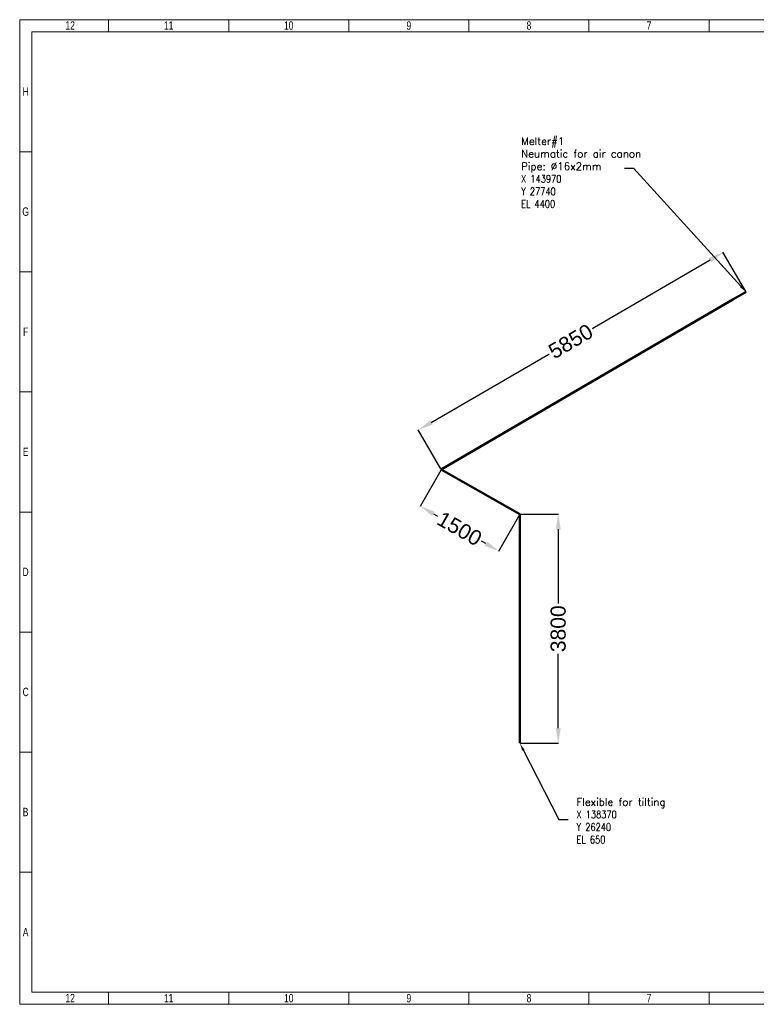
# Model space of a CAD drawing. Header units: millimetres. Extents: x 0 to 22870, y 0 to 16336.
# Tile 1 of 14: x 0 to 12219, y 0 to 16336. Entities that reach past the tile are written whole.
import ezdxf
from ezdxf import colors
from ezdxf.entities.mleader import LeaderData, LeaderLine
from ezdxf.math import Vec2, Vec3

# ---------------------------------------------------------------- set-up
doc = ezdxf.new("R2010")
doc.units = ezdxf.units.MM
doc.header["$LTSCALE"] = 0.25
doc.layers.add('Annotation', color=7, linetype='Continuous')
doc.layers.add('Dimension', color=1, linetype='Continuous')
doc.layers.add('Pipe Small Bore', color=30, linetype='Continuous', lineweight=50)
doc.styles.add('AdskIsoMetric', font='romans.shx')
doc.styles.add('SLDTEXTSTYLE3', font='TXT', dxfattribs={"width": 0.75})
doc.styles.get("Standard").update_dxf_attribs({"font": 'arial.ttf'})
doc.dimstyles.new('AdskIsoMetric', dxfattribs={"dimtxt": 2.5, "dimasz": 2.5, "dimexe": 1, "dimexo": 2, "dimgap": 0.8, "dimtad": 1, "dimdec": 0, "dimrnd": 1, "dimzin": 0, "dimdsep": 46, "dimtxsty": 'AdskIsoMetric', "dimcen": 0, "dimclrt": 7, "dimadec": 0, "dimazin": 0, "dimtfac": 1, "dimtdec": 0, "dimtmove": 1, "dimatfit": 3, "dimfxl": 1, "dimtfill": 1, "dimfrac": 2, "dimtolj": 1, "dimtzin": 0, "dimarcsym": 0})

# ---------------------------------------------------------------- blocks, each defined once
blk = doc.blocks.new('cajetin')
at = {"color": 7, "linetype": 'Continuous', "lineweight": 18}
for p, q in [((0, 0), (0, 615)), ((0, 615), (861, 615)), ((55.5, 607.5), (55.5, 615)), ((130.5, 607.5), (130.5, 615)), ((205.5, 607.5), (205.5, 615)), ((280.5, 607.5), (280.5, 615)), ((355.5, 607.5), (355.5, 615)), ((430.5, 607.5), (430.5, 615)), ((7.5, 7.5), (7.5, 607.5)), ((7.5, 607.5), (853.5, 607.5)), ((430.5, 607.5), (430.5, 607.5)), ((7.5, 532.5), (0, 532.5)), ((7.5, 457.5), (0, 457.5)), ((7.5, 382.5), (0, 382.5)), ((7.5, 307.5), (0, 307.5)), ((7.5, 307.5), (7.5, 307.5)), ((7.5, 232.5), (0, 232.5)), ((7.5, 157.5), (0, 157.5)), ((7.5, 82.5), (0, 82.5)), ((853.5, 7.5), (7.5, 7.5)), ((55.5, 7.5), (55.5, 0)), ((130.5, 7.5), (130.5, 0)), ((205.5, 7.5), (205.5, 0)), ((280.5, 7.5), (280.5, 0)), ((355.5, 7.5), (355.5, 0)), ((430.5, 7.5), (430.5, 7.5)), ((430.5, 7.5), (430.5, 0)), ((861, 0), (0, 0))]:
    blk.add_line(p, q, dxfattribs=at)
at = {"color": 7, "linetype": 'Continuous', "lineweight": 0, "char_height": 5.25, "attachment_point": 2, "style": 'SLDTEXTSTYLE3'}
for s, insert in [('12', (31.51, 613.99)), ('11', (93.01, 613.99)), ('10', (168.01, 613.99)), ('9', (243.01, 613.99)), ('8', (318.01, 613.99)), ('7', (393.01, 613.99)), ('H', (3.75, 572.74)), ('G', (3.68, 497.74)), ('F', (3.71, 422.74)), ('E', (3.74, 347.74)), ('D', (3.68, 272.74)), ('C', (3.73, 197.74)), ('B', (3.69, 122.74)), ('A', (3.7, 47.74)), ('12', (31.51, 6.49)), ('11', (93.01, 6.49)), ('10', (168.01, 6.49)), ('9', (243.01, 6.49)), ('8', (318.01, 6.49)), ('7', (393.01, 6.49))]:
    blk.add_mtext(s, dxfattribs=dict(at, insert=insert))
blk = doc.blocks.new('*D36')
at = {"layer": 'Defpoints', "color": 0}
for p in [(11668, 12473), (12048, 11820), (6993, 8875)]:
    blk.add_point(p, dxfattribs=at)
at = {"layer": 'Dimension', "color": 0, "lineweight": -2}
for p, q in [((12043, 11828), (11665, 12477)), ((11452, 12347), (9466, 11190)), ((6828, 9654), (8814, 10811)), ((6988, 8883), (6610, 9532))]:
    blk.add_line(p, q, dxfattribs=at)
at = {"layer": 'Dimension', "color": 0}
for points in [[(11472, 12311), (11431, 12383), (11668, 12473)], [(6807, 9690), (6849, 9618), (6612, 9528)]]:
    blk.add_solid(points, dxfattribs=at)
at = {"layer": 'Dimension', "color": 7, "insert": (9140, 11000), "char_height": 250, "attachment_point": 5, "rotation": 30.2239, "bg_fill": 3, "box_fill_scale": 1.1, "bg_fill_color": 257, "bg_fill_transparency": 0}
blk.add_mtext('\\A1;5850', dxfattribs=at)
blk = doc.blocks.new('*D53')
at = {"layer": 'Defpoints', "color": 0}
for p in [(6994, 8874), (8297, 8131), (7948, 7519)]:
    blk.add_point(p, dxfattribs=at)
at = {"layer": 'Dimension', "color": 0, "lineweight": -2}
for p, q in [((6989, 8865), (6642, 8259)), ((6862, 8139), (6979, 8072)), ((8292, 8122), (7945, 7515)), ((7731, 7643), (7613, 7710))]:
    blk.add_line(p, q, dxfattribs=at)
at = {"layer": 'Dimension', "color": 0}
for points in [[(6883, 8175), (6841, 8103), (6645, 8263)], [(7710, 7607), (7751, 7680), (7948, 7519)]]:
    blk.add_solid(points, dxfattribs=at)
at = {"layer": 'Dimension', "color": 7, "insert": (7296, 7891), "char_height": 250, "attachment_point": 5, "rotation": 330.2866, "bg_fill": 3, "box_fill_scale": 1.1, "bg_fill_color": 257, "bg_fill_transparency": 0}
blk.add_mtext('\\A1;1500', dxfattribs=at)
blk = doc.blocks.new('*D54')
at = {"layer": 'Defpoints', "color": 0}
for p in [(8297, 8131), (8297, 4331), (8933, 4331)]:
    blk.add_point(p, dxfattribs=at)
at = {"layer": 'Dimension', "color": 0, "lineweight": -2}
for p, q in [((8307, 8131), (8938, 8131)), ((8933, 7881), (8933, 6607)), ((8933, 4581), (8933, 5854)), ((8307, 4331), (8938, 4331))]:
    blk.add_line(p, q, dxfattribs=at)
at = {"layer": 'Dimension', "color": 0}
for points in [[(8975, 7881), (8892, 7881), (8933, 8131)], [(8892, 4581), (8975, 4581), (8933, 4331)]]:
    blk.add_solid(points, dxfattribs=at)
at = {"layer": 'Dimension', "color": 7, "insert": (8933, 6231), "char_height": 250, "attachment_point": 5, "rotation": 89.9999, "bg_fill": 3, "box_fill_scale": 1.1, "bg_fill_color": 257, "bg_fill_transparency": 0}
blk.add_mtext('\\A1;3800', dxfattribs=at)

msp = doc.modelspace()

# ---------------------------------------------------------------- block references
at = {"xscale": 26.5625, "yscale": 26.5625, "zscale": 26.5625}
msp.add_blockref('cajetin', (0, 0), dxfattribs=at)

# ---------------------------------------------------------------- texts
at = {"char_height": 125, "attachment_point": 1, "style": 'AdskIsoMetric'}
for s, heights, insert in [('Melter#1^JNeumatic for air canon^JPipe: %%C16x2mm^J{\\W0.8;X 143970^JY 27740^JEL 4400}', [0], (8317.1, 14382.8)), ('Flexible for tilting^J{\\W0.8;X 138370^JY 26240^JEL 650}', [750], (9235.5, 3420))]:
    msp.add_mtext_dynamic_manual_height_columns(s, width=199051.183, gutter_width=625, heights=heights, dxfattribs=dict(at, insert=insert))

# ---------------------------------------------------------------- next in the draw order: dimensions: what is measured, and where the dimension line sits
at = {"layer": 'Dimension'}
dim = msp.add_aligned_dim(p1=(6992.8, 8874.7), p2=(12048.1, 11819.7), distance=756, dimstyle='AdskIsoMetric', override={"dimscale": 5, "dimtxt": 50, "dimasz": 50, "dimtad": 0, "dimrnd": 10, "dimtxsty": 'Standard', "dimtfill": 1, "dimtfillclr": 0}, dxfattribs=at)
dim.commit()
dim.dimension.update_dxf_attribs({"geometry": '*D36', "text_midpoint": (9139.9, 11000.4)})

# ---------------------------------------------------------------- next in the draw order: linework, layer by layer
at = {"layer": 'Pipe Small Bore'}
msp.add_lwpolyline([(11832.1, 11693.8), (12048.1, 11819.7)], dxfattribs=at)

# ---------------------------------------------------------------- next in the draw order: dimensions: what is measured, and where the dimension line sits
at = {"layer": 'Dimension'}
dim = msp.add_aligned_dim(p1=(6993.7, 8874.2), p2=(8296.5, 8130.7), distance=-703.8, dimstyle='AdskIsoMetric', override={"dimscale": 5, "dimtxt": 50, "dimasz": 50, "dimtad": 0, "dimrnd": 10, "dimtxsty": 'Standard', "dimtfill": 1, "dimtfillclr": 0}, dxfattribs=at)
dim.commit()
dim.dimension.update_dxf_attribs({"geometry": '*D53', "text_midpoint": (7296.3, 7891.1)})

# ---------------------------------------------------------------- next in the draw order: leaders
at = {"layer": 'Annotation'}
ml = msp.add_multileader_mtext('Standard', dxfattribs=at)
ml.set_content('')
ml.set_leader_properties()
ml.build(insert=Vec2(0, 0))
ml.multileader.update_dxf_attribs({"dogleg_length": 3.06, "arrow_head_size": 125})
ctx = ml.context
ctx.base_point, ctx.char_height, ctx.arrow_head_size, ctx.landing_gap_size, ctx.plane_origin = Vec3(10033, 13865.2), 200, 125, 100, Vec3(5694, 1008)
notes = []
notes.append((ctx, [(0, (1, 1, 0), (10186.1, 13865.2), (-1, 0), 153.1, [(0, [(12048.1, 11819.7)], 256, [])])]))
ctx.mtext, ml.multileader.dxf.content_type = None, 0
for ctx, leaders in notes:
    for number, flags, end, landing, length, lines in leaders:
        leader = LeaderData()
        leader.index, (leader.has_last_leader_line, leader.has_dogleg_vector, leader.attachment_direction) = number, flags
        leader.last_leader_point, leader.dogleg_vector, leader.dogleg_length = Vec3(end), Vec3(landing), length
        for number, points, colour, breaks in lines:
            line = LeaderLine()
            line.index, line.vertices, line.color, line.breaks = number, Vec3.list(points), colors.encode_raw_color(colour), breaks
            leader.lines.append(line)
        ctx.leaders.append(leader)

# ---------------------------------------------------------------- next in the draw order: linework, layer by layer
at = {"layer": 'Pipe Small Bore'}
msp.add_lwpolyline([(6993.7, 8874.2), (11832.1, 11693.8)], dxfattribs=at)

# ---------------------------------------------------------------- next in the draw order: dimensions: what is measured, and where the dimension line sits
at = {"layer": 'Dimension'}
dim = msp.add_aligned_dim(p1=(8296.5, 8130.7), p2=(8296.5, 4330.7), distance=636.8, dimstyle='AdskIsoMetric', override={"dimscale": 5, "dimtxt": 50, "dimasz": 50, "dimtad": 0, "dimrnd": 10, "dimtxsty": 'Standard', "dimtfill": 1, "dimtfillclr": 0}, dxfattribs=at)
dim.commit()
dim.dimension.update_dxf_attribs({"geometry": '*D54', "text_midpoint": (8933.3, 6230.7)})

# ---------------------------------------------------------------- next in the draw order: linework, layer by layer
at = {"layer": 'Pipe Small Bore'}
for points in [[(6993.7, 8874.2), (8296.5, 8130.7)], [(8296.5, 8130.7), (8296.5, 4330.7)]]:
    msp.add_lwpolyline(points, dxfattribs=at)

# ---------------------------------------------------------------- next in the draw order: leaders
at = {"layer": 'Annotation'}
ml = msp.add_multileader_mtext('Standard', dxfattribs=at)
ml.set_content('')
ml.set_leader_properties()
ml.build(insert=Vec2(0, 0))
ml.multileader.update_dxf_attribs({"dogleg_length": 3.06, "arrow_head_size": 125})
ctx = ml.context
ctx.base_point, ctx.char_height, ctx.arrow_head_size, ctx.landing_gap_size, ctx.plane_origin = Vec3(9095.9, 3067.4), 200, 125, 100, Vec3(2158.4, -6712.2)
ctx.text_align_type = 2
notes = []
notes.append((ctx, [(0, (1, 1, 0), (8942.8, 3067.4), (1, 0), 153.1, [(0, [(8296.5, 4330.7)], 256, [])])]))
ctx.mtext, ml.multileader.dxf.content_type = None, 0
for ctx, leaders in notes:
    for number, flags, end, landing, length, lines in leaders:
        leader = LeaderData()
        leader.index, (leader.has_last_leader_line, leader.has_dogleg_vector, leader.attachment_direction) = number, flags
        leader.last_leader_point, leader.dogleg_vector, leader.dogleg_length = Vec3(end), Vec3(landing), length
        for number, points, colour, breaks in lines:
            line = LeaderLine()
            line.index, line.vertices, line.color, line.breaks = number, Vec3.list(points), colors.encode_raw_color(colour), breaks
            leader.lines.append(line)
        ctx.leaders.append(leader)

doc.saveas('drawing.dxf')
